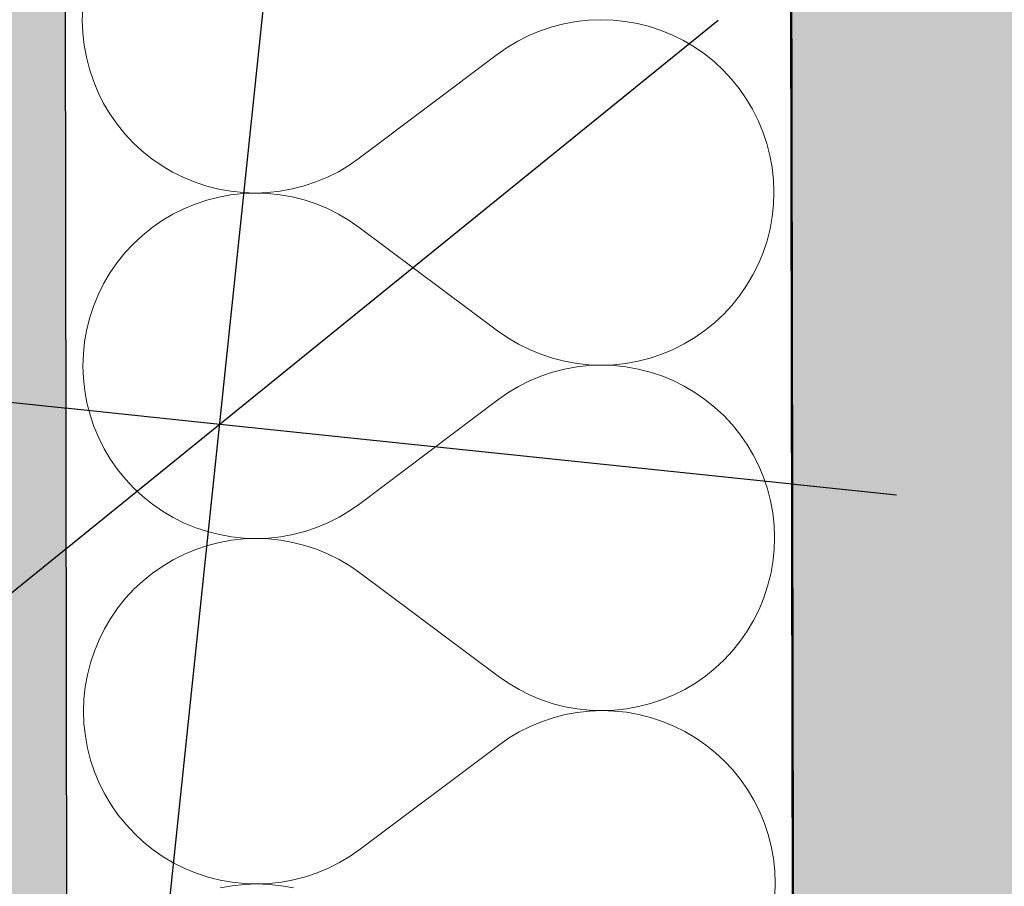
# Model space of a CAD drawing. Header units: millimetres. Extents: x -25972 to 4435, y -2839 to 20217.
# Tile 108 of 110: x -11142 to -10925, y 9466 to 9657. Entities that reach past the tile are written whole.
import ezdxf

# ---------------------------------------------------------------- set-up
doc = ezdxf.new("R2010")
doc.units = ezdxf.units.MM
doc.header["$MEASUREMENT"] = 0
doc.linetypes.add('Wipeout_Contour', pattern=[1000, 0, -1000])
for name, color, linetype in [('7._POHLED ZÁPADNÍ_2_3D prvky fasada nove', 7, 'Continuous'), ('7._POHLED ZÁPADNÍ_2_Konstrukce - nosné', 7, 'Continuous'), ('7._POHLED ZÁPADNÍ_2_Nové_Konstrukce - nosné', 7, 'Continuous'), ('7._POHLED ZÁPADNÍ_2_Nové_Kóty - SP', 7, 'Continuous'), ('7._POHLED ZÁPADNÍ_2_Nové_Výplně – Řezové', 7, 'Continuous'), ('7._POHLED ZÁPADNÍ_2_Nové_VÝTAH VAR 1', 7, 'Continuous'), ('7._POHLED ZÁPADNÍ_2_Výplně – Řezové', 7, 'Continuous')]:
    doc.layers.add(name, color=color, linetype=linetype)

# ---------------------------------------------------------------- blocks, each defined once
blk = doc.blocks.new('*X3', base_point=(-26263.07, -5016.56))
at = {"layer": '7._POHLED ZÁPADNÍ_2_Nové_Výplně – Řezové', "color": 21, "linetype": 'Continuous', "lineweight": 20, "true_color": 0xffaaaa}
for p, q in [((-10975.54, 9656.09), (-10975.64, 9658.81)), ((-11097.91, 9656.73), (-11095.23, 9656.26)), ((-11095.23, 9656.26), (-11092.52, 9655.97)), ((-11092.52, 9655.78), (-11095.23, 9655.49)), ((-11092.52, 9655.97), (-11089.8, 9655.88)), ((-11089.8, 9655.88), (-11092.52, 9655.78)), ((-11089.8, 9655.88), (-11087.09, 9655.99)), ((-11087.08, 9655.79), (-11089.8, 9655.88)), ((-11087.09, 9655.99), (-11084.38, 9656.29)), ((-11084.38, 9655.5), (-11087.08, 9655.79)), ((-11084.38, 9656.29), (-11081.7, 9656.77)), ((-10975.63, 9653.37), (-10975.54, 9656.09)), ((-11103.12, 9653.46), (-11105.63, 9652.42)), ((-11100.54, 9654.33), (-11103.12, 9653.46)), ((-11097.9, 9655), (-11100.54, 9654.33)), ((-11095.23, 9655.49), (-11097.9, 9655)), ((-11081.7, 9655.02), (-11084.38, 9655.5)), ((-11079.06, 9654.35), (-11081.7, 9655.02)), ((-11076.48, 9653.5), (-11079.06, 9654.35)), ((-11073.97, 9652.46), (-11076.48, 9653.5)), ((-11105.63, 9652.42), (-11108.06, 9651.2)), ((-11071.53, 9651.24), (-11073.97, 9652.46)), ((-10975.92, 9650.67), (-10975.63, 9653.37)), ((-11110.4, 9649.81), (-11112.63, 9648.25)), ((-11108.06, 9651.2), (-11110.4, 9649.81)), ((-11069.19, 9649.86), (-11071.53, 9651.24)), ((-11066.96, 9648.31), (-11069.19, 9649.86)), ((-10976.4, 9647.99), (-10975.92, 9650.67)), ((-11112.63, 9648.25), (-11114.75, 9646.54)), ((-11066.96, 9648.31), (-11036.44, 9625.51)), ((-10977.07, 9645.35), (-10976.4, 9647.99)), ((-11114.75, 9646.54), (-11116.74, 9644.68)), ((-10977.92, 9642.77), (-10977.07, 9645.35)), ((-11118.59, 9642.69), (-11120.29, 9640.57)), ((-11116.74, 9644.68), (-11118.59, 9642.69)), ((-10978.96, 9640.26), (-10977.92, 9642.77)), ((-11120.29, 9640.57), (-11121.84, 9638.33)), ((-11121.84, 9638.33), (-11123.22, 9635.99)), ((-10980.17, 9637.82), (-10978.96, 9640.26)), ((-10981.56, 9635.48), (-10980.17, 9637.82)), ((-11123.22, 9635.99), (-11124.44, 9633.56)), ((-10983.11, 9633.24), (-10981.56, 9635.48)), ((-11124.44, 9633.56), (-11125.47, 9631.04)), ((-10984.81, 9631.12), (-10983.11, 9633.24)), ((-11125.47, 9631.04), (-11126.33, 9628.46)), ((-10986.66, 9629.13), (-10984.81, 9631.12)), ((-11126.33, 9628.46), (-11127, 9625.82)), ((-10988.65, 9627.27), (-10986.66, 9629.13)), ((-11127, 9625.82), (-11127.48, 9623.14)), ((-11036.44, 9625.51), (-11034.2, 9623.96)), ((-10993, 9624), (-10990.76, 9625.56)), ((-10990.76, 9625.56), (-10988.65, 9627.27)), ((-11127.48, 9623.14), (-11127.76, 9620.44)), ((-11034.2, 9623.96), (-11031.86, 9622.57)), ((-10995.33, 9622.61), (-10993, 9624)), ((-11031.86, 9622.57), (-11029.43, 9621.35)), ((-11029.43, 9621.35), (-11026.91, 9620.32)), ((-11000.28, 9620.35), (-10997.77, 9621.39)), ((-10997.77, 9621.39), (-10995.33, 9622.61)), ((-11127.76, 9620.44), (-11127.85, 9617.72)), ((-11026.91, 9620.32), (-11024.33, 9619.46)), ((-11024.33, 9619.46), (-11021.69, 9618.79)), ((-11021.69, 9618.79), (-11019.02, 9618.31)), ((-11008.17, 9618.32), (-11005.49, 9618.81)), ((-11005.49, 9618.81), (-11002.86, 9619.49)), ((-11002.86, 9619.49), (-11000.28, 9620.35)), ((-11127.85, 9617.72), (-11127.75, 9615)), ((-11021.69, 9617.04), (-11024.33, 9616.36)), ((-11019.02, 9617.53), (-11021.69, 9617.04)), ((-11019.02, 9618.31), (-11016.31, 9618.02)), ((-11016.31, 9617.82), (-11019.02, 9617.53)), ((-11016.31, 9618.02), (-11013.59, 9617.93)), ((-11013.59, 9617.93), (-11016.31, 9617.82)), ((-11013.59, 9617.93), (-11010.87, 9618.03)), ((-11010.87, 9617.84), (-11013.59, 9617.93)), ((-11010.87, 9618.03), (-11008.17, 9618.32)), ((-11008.17, 9617.55), (-11010.87, 9617.84)), ((-11005.49, 9617.08), (-11008.17, 9617.55)), ((-11002.85, 9616.41), (-11005.49, 9617.08)), ((-11127.75, 9615), (-11127.46, 9612.3)), ((-11029.42, 9614.44), (-11031.84, 9613.22)), ((-11026.9, 9615.49), (-11029.42, 9614.44)), ((-11024.33, 9616.36), (-11026.9, 9615.49)), ((-11000.27, 9615.56), (-11002.85, 9616.41)), ((-10997.75, 9614.52), (-11000.27, 9615.56)), ((-10995.32, 9613.31), (-10997.75, 9614.52)), ((-11127.46, 9612.3), (-11126.97, 9609.62)), ((-11031.84, 9613.22), (-11034.18, 9611.82)), ((-10992.97, 9611.93), (-10995.32, 9613.31)), ((-11066.85, 9587.35), (-11036.41, 9610.27)), ((-11034.18, 9611.82), (-11036.41, 9610.27)), ((-10990.74, 9610.38), (-10992.97, 9611.93)), ((-10988.61, 9608.68), (-10990.74, 9610.38)), ((-11126.97, 9609.62), (-11126.29, 9606.98)), ((-10986.62, 9606.83), (-10988.61, 9608.68)), ((-11126.29, 9606.98), (-11125.43, 9604.4)), ((-10984.76, 9604.84), (-10986.62, 9606.83)), ((-11125.43, 9604.4), (-11124.38, 9601.89)), ((-10983.05, 9602.73), (-10984.76, 9604.84)), ((-11124.38, 9601.89), (-11123.16, 9599.46)), ((-10981.49, 9600.49), (-10983.05, 9602.73)), ((-11123.16, 9599.46), (-11121.76, 9597.13)), ((-10980.1, 9598.16), (-10981.49, 9600.49)), ((-11121.76, 9597.13), (-11120.21, 9594.89)), ((-10978.88, 9595.73), (-10980.1, 9598.16)), ((-11120.21, 9594.89), (-11118.5, 9592.78)), ((-10977.83, 9593.22), (-10978.88, 9595.73)), ((-11118.5, 9592.78), (-11116.64, 9590.79)), ((-10976.97, 9590.64), (-10977.83, 9593.22)), ((-11116.64, 9590.79), (-11114.64, 9588.94)), ((-10976.29, 9588), (-10976.97, 9590.64)), ((-11114.64, 9588.94), (-11112.52, 9587.24)), ((-11112.52, 9587.24), (-11110.28, 9585.69)), ((-11069.08, 9585.8), (-11066.85, 9587.35)), ((-10975.8, 9585.33), (-10976.29, 9588)), ((-11110.28, 9585.69), (-11107.94, 9584.31)), ((-11107.94, 9584.31), (-11105.5, 9583.1)), ((-11073.84, 9583.18), (-11071.41, 9584.4)), ((-11071.41, 9584.4), (-11069.08, 9585.8)), ((-10975.51, 9582.62), (-10975.8, 9585.33)), ((-11105.5, 9583.1), (-11102.99, 9582.06)), ((-11102.99, 9582.06), (-11100.4, 9581.21)), ((-11078.93, 9581.26), (-11076.35, 9582.13)), ((-11076.35, 9582.13), (-11073.84, 9583.18)), ((-10975.4, 9579.9), (-10975.51, 9582.62)), ((-11100.4, 9581.21), (-11097.77, 9580.54)), ((-11097.77, 9580.54), (-11095.09, 9580.07)), ((-11095.09, 9580.07), (-11092.38, 9579.78)), ((-11092.38, 9579.78), (-11089.66, 9579.69)), ((-11089.66, 9579.69), (-11092.38, 9579.59)), ((-11089.66, 9579.69), (-11086.95, 9579.8)), ((-11086.95, 9579.6), (-11089.66, 9579.69)), ((-11086.95, 9579.8), (-11084.24, 9580.09)), ((-11084.24, 9580.09), (-11081.57, 9580.58)), ((-11081.57, 9580.58), (-11078.93, 9581.26)), ((-10975.5, 9577.18), (-10975.4, 9579.9)), ((-11100.4, 9578.14), (-11102.98, 9577.27)), ((-11097.76, 9578.81), (-11100.4, 9578.14)), ((-11095.09, 9579.3), (-11097.76, 9578.81)), ((-11092.38, 9579.59), (-11095.09, 9579.3)), ((-11084.24, 9579.31), (-11086.95, 9579.6)), ((-11081.56, 9578.83), (-11084.24, 9579.31)), ((-11078.93, 9578.16), (-11081.56, 9578.83)), ((-11076.34, 9577.31), (-11078.93, 9578.16)), ((-11105.49, 9576.23), (-11107.92, 9575.01)), ((-11102.98, 9577.27), (-11105.49, 9576.23)), ((-11073.83, 9576.27), (-11076.34, 9577.31)), ((-11071.39, 9575.05), (-11073.83, 9576.27)), ((-10975.78, 9574.48), (-10975.5, 9577.18)), ((-11110.26, 9573.62), (-11112.49, 9572.06)), ((-11107.92, 9575.01), (-11110.26, 9573.62)), ((-11069.05, 9573.67), (-11071.39, 9575.05)), ((-11066.82, 9572.12), (-11069.05, 9573.67)), ((-10976.26, 9571.8), (-10975.78, 9574.48)), ((-11112.49, 9572.06), (-11114.61, 9570.35)), ((-11066.82, 9572.12), (-11036.3, 9549.31)), ((-10976.93, 9569.16), (-10976.26, 9571.8)), ((-11114.61, 9570.35), (-11116.6, 9568.49)), ((-10977.78, 9566.58), (-10976.93, 9569.16)), ((-11116.6, 9568.49), (-11118.45, 9566.5)), ((-11118.45, 9566.5), (-11120.15, 9564.38)), ((-10978.82, 9564.06), (-10977.78, 9566.58)), ((-11120.15, 9564.38), (-11121.7, 9562.14)), ((-10980.03, 9561.63), (-10978.82, 9564.06)), ((-11121.7, 9562.14), (-11123.08, 9559.8)), ((-10981.42, 9559.29), (-10980.03, 9561.63)), ((-11123.08, 9559.8), (-11124.3, 9557.37)), ((-10982.97, 9557.05), (-10981.42, 9559.29)), ((-11124.3, 9557.37), (-11125.33, 9554.85)), ((-10984.67, 9554.93), (-10982.97, 9557.05)), ((-11125.33, 9554.85), (-11126.19, 9552.27)), ((-10986.52, 9552.94), (-10984.67, 9554.93)), ((-11126.19, 9552.27), (-11126.86, 9549.63)), ((-10988.51, 9551.08), (-10986.52, 9552.94)), ((-11126.86, 9549.63), (-11127.34, 9546.95)), ((-11036.3, 9549.31), (-11034.06, 9547.77)), ((-10992.86, 9547.81), (-10990.62, 9549.37)), ((-10990.62, 9549.37), (-10988.51, 9551.08)), ((-11034.06, 9547.77), (-11031.72, 9546.38)), ((-10995.19, 9546.42), (-10992.86, 9547.81)), ((-11127.34, 9546.95), (-11127.62, 9544.25)), ((-11031.72, 9546.38), (-11029.29, 9545.16)), ((-11029.29, 9545.16), (-11026.77, 9544.13)), ((-11000.14, 9544.16), (-10997.63, 9545.2)), ((-10997.63, 9545.2), (-10995.19, 9546.42)), ((-11127.62, 9544.25), (-11127.71, 9541.53)), ((-11026.77, 9544.13), (-11024.19, 9543.27)), ((-11024.19, 9543.27), (-11021.55, 9542.6)), ((-11005.35, 9542.62), (-11002.72, 9543.29)), ((-11002.72, 9543.29), (-11000.14, 9544.16)), ((-11127.71, 9541.53), (-11127.61, 9538.81)), ((-11021.55, 9540.85), (-11024.19, 9540.17)), ((-11021.55, 9542.6), (-11018.88, 9542.12)), ((-11018.88, 9541.34), (-11021.55, 9540.85)), ((-11018.88, 9542.12), (-11016.17, 9541.83)), ((-11016.17, 9541.63), (-11018.88, 9541.34)), ((-11016.17, 9541.83), (-11013.45, 9541.74)), ((-11013.45, 9541.74), (-11016.17, 9541.63)), ((-11013.45, 9541.74), (-11010.73, 9541.84)), ((-11010.73, 9541.65), (-11013.45, 9541.74)), ((-11010.73, 9541.84), (-11008.03, 9542.13)), ((-11008.03, 9541.36), (-11010.73, 9541.65)), ((-11008.03, 9542.13), (-11005.35, 9542.62)), ((-11005.35, 9540.89), (-11008.03, 9541.36)), ((-11002.71, 9540.22), (-11005.35, 9540.89)), ((-11127.61, 9538.81), (-11127.32, 9536.11)), ((-11026.76, 9539.3), (-11029.28, 9538.25)), ((-11024.19, 9540.17), (-11026.76, 9539.3)), ((-11000.13, 9539.37), (-11002.71, 9540.22)), ((-10997.61, 9538.33), (-11000.13, 9539.37)), ((-11031.71, 9537.03), (-11034.04, 9535.63)), ((-11029.28, 9538.25), (-11031.71, 9537.03)), ((-10995.18, 9537.12), (-10997.61, 9538.33)), ((-10992.83, 9535.74), (-10995.18, 9537.12)), ((-11127.32, 9536.11), (-11126.83, 9533.43)), ((-11066.71, 9511.16), (-11036.27, 9534.08)), ((-11034.04, 9535.63), (-11036.27, 9534.08)), ((-10990.6, 9534.19), (-10992.83, 9535.74)), ((-10988.47, 9532.49), (-10990.6, 9534.19)), ((-11126.83, 9533.43), (-11126.15, 9530.79)), ((-10986.48, 9530.64), (-10988.47, 9532.49)), ((-11126.15, 9530.79), (-11125.29, 9528.21)), ((-10984.62, 9528.65), (-10986.48, 9530.64)), ((-11125.29, 9528.21), (-11124.24, 9525.7)), ((-10982.91, 9526.54), (-10984.62, 9528.65)), ((-11124.24, 9525.7), (-11123.02, 9523.27)), ((-10981.35, 9524.3), (-10982.91, 9526.54)), ((-11123.02, 9523.27), (-11121.62, 9520.94)), ((-10979.96, 9521.97), (-10981.35, 9524.3)), ((-10978.74, 9519.54), (-10979.96, 9521.97)), ((-11121.62, 9520.94), (-11120.07, 9518.7)), ((-10977.69, 9517.03), (-10978.74, 9519.54)), ((-11120.07, 9518.7), (-11118.36, 9516.59)), ((-10976.83, 9514.45), (-10977.69, 9517.03)), ((-11118.36, 9516.59), (-11116.5, 9514.6)), ((-11116.5, 9514.6), (-11114.5, 9512.75)), ((-11114.5, 9512.75), (-11112.38, 9511.05)), ((-10976.15, 9511.81), (-10976.83, 9514.45)), ((-11112.38, 9511.05), (-11110.14, 9509.5)), ((-11068.94, 9509.61), (-11066.71, 9511.16)), ((-10975.66, 9509.14), (-10976.15, 9511.81)), ((-11110.14, 9509.5), (-11107.8, 9508.12)), ((-11107.8, 9508.12), (-11105.36, 9506.91)), ((-11073.7, 9506.99), (-11071.27, 9508.21)), ((-11071.27, 9508.21), (-11068.94, 9509.61)), ((-10975.37, 9506.43), (-10975.66, 9509.14)), ((-11105.36, 9506.91), (-11102.85, 9505.87)), ((-11102.85, 9505.87), (-11100.27, 9505.02)), ((-11078.79, 9505.07), (-11076.21, 9505.94)), ((-11076.21, 9505.94), (-11073.7, 9506.99)), ((-10975.26, 9503.71), (-10975.37, 9506.43)), ((-11100.27, 9505.02), (-11097.63, 9504.35)), ((-11097.63, 9504.35), (-11094.95, 9503.88)), ((-11094.95, 9503.88), (-11092.24, 9503.59)), ((-11086.81, 9503.61), (-11084.1, 9503.9)), ((-11084.1, 9503.9), (-11081.43, 9504.39)), ((-11081.43, 9504.39), (-11078.79, 9505.07)), ((-10975.36, 9500.99), (-10975.26, 9503.71)), ((-11100.26, 9501.95), (-11102.84, 9501.08)), ((-11097.62, 9502.62), (-11100.26, 9501.95)), ((-11094.95, 9503.11), (-11097.62, 9502.62)), ((-11092.24, 9503.4), (-11094.95, 9503.11)), ((-11092.24, 9503.59), (-11089.52, 9503.5)), ((-11089.52, 9503.5), (-11092.24, 9503.4)), ((-11089.52, 9503.5), (-11086.81, 9503.61)), ((-11086.81, 9503.41), (-11089.52, 9503.5)), ((-11084.1, 9503.12), (-11086.81, 9503.41)), ((-11081.42, 9502.64), (-11084.1, 9503.12)), ((-11078.79, 9501.97), (-11081.42, 9502.64)), ((-11076.2, 9501.11), (-11078.79, 9501.97)), ((-11105.35, 9500.04), (-11107.78, 9498.82)), ((-11102.84, 9501.08), (-11105.35, 9500.04)), ((-11073.69, 9500.08), (-11076.2, 9501.11)), ((-11071.25, 9498.86), (-11073.69, 9500.08)), ((-10975.64, 9498.29), (-10975.36, 9500.99)), ((-11110.12, 9497.43), (-11112.35, 9495.87)), ((-11107.78, 9498.82), (-11110.12, 9497.43)), ((-11068.91, 9497.48), (-11071.25, 9498.86)), ((-11066.68, 9495.93), (-11068.91, 9497.48)), ((-10976.12, 9495.61), (-10975.64, 9498.29)), ((-11112.35, 9495.87), (-11114.47, 9494.16)), ((-11066.68, 9495.93), (-11036.16, 9473.12)), ((-10976.79, 9492.97), (-10976.12, 9495.61)), ((-11114.47, 9494.16), (-11116.46, 9492.3)), ((-10977.64, 9490.39), (-10976.79, 9492.97)), ((-11116.46, 9492.3), (-11118.31, 9490.31)), ((-11118.31, 9490.31), (-11120.01, 9488.19)), ((-10978.68, 9487.87), (-10977.64, 9490.39)), ((-11120.01, 9488.19), (-11121.56, 9485.95)), ((-10979.89, 9485.44), (-10978.68, 9487.87)), ((-11121.56, 9485.95), (-11122.94, 9483.61)), ((-10981.28, 9483.1), (-10979.89, 9485.44)), ((-11122.94, 9483.61), (-11124.16, 9481.18)), ((-10982.83, 9480.86), (-10981.28, 9483.1)), ((-11124.16, 9481.18), (-11125.19, 9478.66)), ((-10984.53, 9478.74), (-10982.83, 9480.86)), ((-11125.19, 9478.66), (-11126.05, 9476.08)), ((-10986.38, 9476.75), (-10984.53, 9478.74)), ((-11126.05, 9476.08), (-11126.72, 9473.44)), ((-10988.37, 9474.89), (-10986.38, 9476.75)), ((-11126.72, 9473.44), (-11127.2, 9470.76)), ((-10990.48, 9473.18), (-10988.37, 9474.89)), ((-11036.16, 9473.12), (-11033.92, 9471.57)), ((-11033.92, 9471.57), (-11031.58, 9470.19)), ((-10995.05, 9470.23), (-10992.72, 9471.62)), ((-10992.72, 9471.62), (-10990.48, 9473.18)), ((-11127.2, 9470.76), (-11127.48, 9468.06)), ((-11031.58, 9470.19), (-11029.15, 9468.97)), ((-11029.15, 9468.97), (-11026.63, 9467.94)), ((-11000, 9467.97), (-10997.49, 9469.01)), ((-10997.49, 9469.01), (-10995.05, 9470.23)), ((-11127.48, 9468.06), (-11127.57, 9465.34)), ((-11026.63, 9467.94), (-11024.05, 9467.08)), ((-11024.05, 9467.08), (-11021.42, 9466.41)), ((-11005.21, 9466.43), (-11002.58, 9467.1)), ((-11002.58, 9467.1), (-11000, 9467.97)), ((-11021.42, 9466.41), (-11018.74, 9465.93)), ((-11018.74, 9465.93), (-11016.03, 9465.64)), ((-11016.03, 9465.64), (-11013.31, 9465.55)), ((-11013.31, 9465.55), (-11010.59, 9465.65)), ((-11010.59, 9465.65), (-11007.89, 9465.94)), ((-11007.89, 9465.94), (-11005.21, 9466.43))]:
    blk.add_line(p, q, dxfattribs=at)
blk = doc.blocks.new('*X43', base_point=(-26263.07, -5016.56))
at = {"layer": '7._POHLED ZÁPADNÍ_2_Nové_Výplně – Řezové', "color": 21, "linetype": 'Continuous', "lineweight": 20, "true_color": 0xffaaaa}
for p, q in [((-11127.94, 9659.2), (-11128.03, 9656.48)), ((-11128.03, 9656.48), (-11127.93, 9653.76)), ((-11021.87, 9655.79), (-11024.5, 9655.11)), ((-11019.19, 9656.28), (-11021.87, 9655.79)), ((-11016.49, 9656.58), (-11019.19, 9656.28)), ((-11013.77, 9656.68), (-11016.49, 9656.58)), ((-11011.05, 9656.59), (-11013.77, 9656.68)), ((-11008.34, 9656.31), (-11011.05, 9656.59)), ((-11005.66, 9655.83), (-11008.34, 9656.31)), ((-11003.03, 9655.16), (-11005.66, 9655.83)), ((-11127.93, 9653.76), (-11127.63, 9651.06)), ((-11027.08, 9654.25), (-11029.59, 9653.2)), ((-11024.5, 9655.11), (-11027.08, 9654.25)), ((-11000.44, 9654.31), (-11003.03, 9655.16)), ((-10997.93, 9653.27), (-11000.44, 9654.31)), ((-11032.02, 9651.97), (-11034.36, 9650.58)), ((-11029.59, 9653.2), (-11032.02, 9651.97)), ((-10995.49, 9652.06), (-10997.93, 9653.27)), ((-10993.15, 9650.68), (-10995.49, 9652.06)), ((-11127.63, 9651.06), (-11127.14, 9648.38)), ((-11034.36, 9650.58), (-11036.59, 9649.02)), ((-10990.91, 9649.13), (-10993.15, 9650.68)), ((-10988.79, 9647.43), (-10990.91, 9649.13)), ((-11127.14, 9648.38), (-11126.47, 9645.74)), ((-11036.59, 9649.02), (-11067.02, 9626.11)), ((-10986.8, 9645.58), (-10988.79, 9647.43)), ((-11126.47, 9645.74), (-11125.6, 9643.16)), ((-10984.94, 9643.59), (-10986.8, 9645.58)), ((-11125.6, 9643.16), (-11124.56, 9640.65)), ((-10983.23, 9641.48), (-10984.94, 9643.59)), ((-11124.56, 9640.65), (-11123.33, 9638.22)), ((-10981.67, 9639.25), (-10983.23, 9641.48)), ((-10980.28, 9636.91), (-10981.67, 9639.25)), ((-11123.33, 9638.22), (-11121.94, 9635.89)), ((-10979.05, 9634.48), (-10980.28, 9636.91)), ((-11121.94, 9635.89), (-11120.38, 9633.65)), ((-10978.01, 9631.97), (-10979.05, 9634.48)), ((-11120.38, 9633.65), (-11118.67, 9631.54)), ((-10977.14, 9629.39), (-10978.01, 9631.97)), ((-11118.67, 9631.54), (-11116.81, 9629.55)), ((-11116.81, 9629.55), (-11114.82, 9627.7)), ((-11114.82, 9627.7), (-11112.7, 9626)), ((-10976.47, 9626.75), (-10977.14, 9629.39)), ((-11112.7, 9626), (-11110.46, 9624.45)), ((-11069.25, 9624.55), (-11067.02, 9626.11)), ((-10975.98, 9624.08), (-10976.47, 9626.75)), ((-11110.46, 9624.45), (-11108.12, 9623.07)), ((-11108.12, 9623.07), (-11105.68, 9621.86)), ((-11074.02, 9621.93), (-11071.59, 9623.16)), ((-11071.59, 9623.16), (-11069.25, 9624.55)), ((-10975.68, 9621.37), (-10975.98, 9624.08)), ((-11105.68, 9621.86), (-11103.17, 9620.82)), ((-11079.11, 9620.02), (-11076.53, 9620.89)), ((-11076.53, 9620.89), (-11074.02, 9621.93)), ((-10975.58, 9618.65), (-10975.68, 9621.37)), ((-11103.17, 9620.82), (-11100.58, 9619.97)), ((-11100.58, 9619.97), (-11097.95, 9619.3)), ((-11097.95, 9619.3), (-11095.27, 9618.83)), ((-11095.27, 9618.83), (-11092.56, 9618.54)), ((-11087.12, 9618.55), (-11084.42, 9618.85)), ((-11084.42, 9618.85), (-11081.74, 9619.34)), ((-11081.74, 9619.34), (-11079.11, 9620.02)), ((-11100.58, 9616.89), (-11103.16, 9616.03)), ((-11097.94, 9617.57), (-11100.58, 9616.89)), ((-11095.27, 9618.06), (-11097.94, 9617.57)), ((-11092.56, 9618.35), (-11095.27, 9618.06)), ((-11092.56, 9618.54), (-11089.84, 9618.45)), ((-11089.84, 9618.45), (-11092.56, 9618.35)), ((-11089.84, 9618.45), (-11087.12, 9618.55)), ((-11087.12, 9618.36), (-11089.84, 9618.45)), ((-11084.42, 9618.07), (-11087.12, 9618.36)), ((-11081.74, 9617.59), (-11084.42, 9618.07)), ((-11079.1, 9616.92), (-11081.74, 9617.59)), ((-11076.52, 9616.06), (-11079.1, 9616.92)), ((-10975.67, 9615.93), (-10975.58, 9618.65)), ((-11105.67, 9614.99), (-11108.1, 9613.77)), ((-11103.16, 9616.03), (-11105.67, 9614.99)), ((-11074.01, 9615.02), (-11076.52, 9616.06)), ((-11071.57, 9613.81), (-11074.01, 9615.02)), ((-10975.96, 9613.23), (-10975.67, 9615.93)), ((-11110.44, 9612.38), (-11112.67, 9610.82)), ((-11108.1, 9613.77), (-11110.44, 9612.38)), ((-11069.23, 9612.42), (-11071.57, 9613.81)), ((-11067, 9610.87), (-11069.23, 9612.42)), ((-10976.44, 9610.55), (-10975.96, 9613.23)), ((-11112.67, 9610.82), (-11114.79, 9609.11)), ((-11036.48, 9588.07), (-11067, 9610.87)), ((-10977.11, 9607.91), (-10976.44, 9610.55)), ((-11114.79, 9609.11), (-11116.78, 9607.25)), ((-10977.96, 9605.33), (-10977.11, 9607.91)), ((-11116.78, 9607.25), (-11118.63, 9605.26)), ((-11118.63, 9605.26), (-11120.33, 9603.14)), ((-10979, 9602.82), (-10977.96, 9605.33)), ((-11120.33, 9603.14), (-11121.88, 9600.9)), ((-10980.21, 9600.38), (-10979, 9602.82)), ((-11121.88, 9600.9), (-11123.26, 9598.56)), ((-10981.6, 9598.04), (-10980.21, 9600.38)), ((-11123.26, 9598.56), (-11124.48, 9596.13)), ((-10983.14, 9595.8), (-10981.6, 9598.04)), ((-11124.48, 9596.13), (-11125.51, 9593.61)), ((-10984.85, 9593.68), (-10983.14, 9595.8)), ((-11125.51, 9593.61), (-11126.37, 9591.03)), ((-10986.7, 9591.69), (-10984.85, 9593.68)), ((-11126.37, 9591.03), (-11127.04, 9588.39)), ((-10988.69, 9589.83), (-10986.7, 9591.69)), ((-11127.04, 9588.39), (-11127.52, 9585.71)), ((-10990.8, 9588.12), (-10988.69, 9589.83)), ((-11036.48, 9588.07), (-11034.24, 9586.52)), ((-11034.24, 9586.52), (-11031.9, 9585.13)), ((-10995.37, 9585.18), (-10993.04, 9586.57)), ((-10993.04, 9586.57), (-10990.8, 9588.12)), ((-11127.52, 9585.71), (-11127.8, 9583.01)), ((-11031.9, 9585.13), (-11029.47, 9583.92)), ((-10997.81, 9583.95), (-10995.37, 9585.18)), ((-11127.8, 9583.01), (-11127.89, 9580.29)), ((-11029.47, 9583.92), (-11026.95, 9582.88)), ((-11026.95, 9582.88), (-11024.37, 9582.02)), ((-11024.37, 9582.02), (-11021.73, 9581.35)), ((-11005.53, 9581.37), (-11002.9, 9582.05)), ((-11002.9, 9582.05), (-11000.32, 9582.91)), ((-11000.32, 9582.91), (-10997.81, 9583.95)), ((-11127.89, 9580.29), (-11127.79, 9577.57)), ((-11021.73, 9581.35), (-11019.06, 9580.87)), ((-11019.06, 9580.09), (-11021.73, 9579.6)), ((-11019.06, 9580.87), (-11016.35, 9580.58)), ((-11016.35, 9580.39), (-11019.06, 9580.09)), ((-11016.35, 9580.58), (-11013.63, 9580.49)), ((-11013.63, 9580.49), (-11016.35, 9580.39)), ((-11013.63, 9580.49), (-11010.91, 9580.59)), ((-11010.91, 9580.4), (-11013.63, 9580.49)), ((-11010.91, 9580.59), (-11008.21, 9580.88)), ((-11008.21, 9580.12), (-11010.91, 9580.4)), ((-11008.21, 9580.88), (-11005.53, 9581.37)), ((-11005.53, 9579.64), (-11008.21, 9580.12)), ((-11127.79, 9577.57), (-11127.5, 9574.87)), ((-11026.95, 9578.05), (-11029.46, 9577.01)), ((-11024.37, 9578.92), (-11026.95, 9578.05)), ((-11021.73, 9579.6), (-11024.37, 9578.92)), ((-11002.89, 9578.97), (-11005.53, 9579.64)), ((-11000.31, 9578.12), (-11002.89, 9578.97)), ((-10997.79, 9577.08), (-11000.31, 9578.12)), ((-11031.89, 9575.78), (-11034.22, 9574.39)), ((-11029.46, 9577.01), (-11031.89, 9575.78)), ((-10995.36, 9575.87), (-10997.79, 9577.08)), ((-10993.02, 9574.49), (-10995.36, 9575.87)), ((-11127.5, 9574.87), (-11127.01, 9572.19)), ((-11034.22, 9574.39), (-11036.45, 9572.83)), ((-10990.78, 9572.94), (-10993.02, 9574.49)), ((-11127.01, 9572.19), (-11126.33, 9569.55)), ((-11036.45, 9572.83), (-11066.89, 9549.92)), ((-10988.66, 9571.24), (-10990.78, 9572.94)), ((-10986.66, 9569.39), (-10988.66, 9571.24)), ((-11126.33, 9569.55), (-11125.47, 9566.97)), ((-10984.8, 9567.4), (-10986.66, 9569.39)), ((-11125.47, 9566.97), (-11124.42, 9564.46)), ((-10983.09, 9565.29), (-10984.8, 9567.4)), ((-11124.42, 9564.46), (-11123.2, 9562.03)), ((-10981.53, 9563.06), (-10983.09, 9565.29)), ((-10980.14, 9560.72), (-10981.53, 9563.06)), ((-11123.2, 9562.03), (-11121.81, 9559.7)), ((-10978.92, 9558.29), (-10980.14, 9560.72)), ((-11121.81, 9559.7), (-11120.25, 9557.46)), ((-10977.87, 9555.78), (-10978.92, 9558.29)), ((-11120.25, 9557.46), (-11118.54, 9555.35)), ((-10977.01, 9553.2), (-10977.87, 9555.78)), ((-11118.54, 9555.35), (-11116.68, 9553.36)), ((-11116.68, 9553.36), (-11114.68, 9551.51)), ((-11114.68, 9551.51), (-11112.56, 9549.81)), ((-10976.33, 9550.56), (-10977.01, 9553.2)), ((-11112.56, 9549.81), (-11110.32, 9548.26)), ((-11069.12, 9548.36), (-11066.89, 9549.92)), ((-10975.84, 9547.89), (-10976.33, 9550.56)), ((-11110.32, 9548.26), (-11107.98, 9546.88)), ((-11071.45, 9546.97), (-11069.12, 9548.36)), ((-10975.55, 9545.18), (-10975.84, 9547.89)), ((-11107.98, 9546.88), (-11105.55, 9545.67)), ((-11105.55, 9545.67), (-11103.03, 9544.63)), ((-11076.39, 9544.7), (-11073.88, 9545.74)), ((-11073.88, 9545.74), (-11071.45, 9546.97)), ((-10975.45, 9542.46), (-10975.55, 9545.18)), ((-11103.03, 9544.63), (-11100.45, 9543.78)), ((-11100.45, 9543.78), (-11097.81, 9543.11)), ((-11097.81, 9543.11), (-11095.13, 9542.64)), ((-11084.28, 9542.66), (-11081.61, 9543.15)), ((-11081.61, 9543.15), (-11078.97, 9543.83)), ((-11078.97, 9543.83), (-11076.39, 9544.7)), ((-11100.44, 9540.7), (-11103.02, 9539.84)), ((-11097.81, 9541.38), (-11100.44, 9540.7)), ((-11095.13, 9541.87), (-11097.81, 9541.38)), ((-11095.13, 9542.64), (-11092.43, 9542.35)), ((-11092.43, 9542.16), (-11095.13, 9541.87)), ((-11092.43, 9542.35), (-11089.71, 9542.26)), ((-11089.71, 9542.26), (-11092.43, 9542.16)), ((-11089.71, 9542.26), (-11086.99, 9542.36)), ((-11086.99, 9542.17), (-11089.71, 9542.26)), ((-11086.99, 9542.36), (-11084.28, 9542.66)), ((-11084.28, 9541.88), (-11086.99, 9542.17)), ((-11081.61, 9541.4), (-11084.28, 9541.88)), ((-11078.97, 9540.73), (-11081.61, 9541.4)), ((-11076.39, 9539.87), (-11078.97, 9540.73)), ((-10975.54, 9539.74), (-10975.45, 9542.46)), ((-11105.53, 9538.8), (-11107.97, 9537.58)), ((-11103.02, 9539.84), (-11105.53, 9538.8)), ((-11073.87, 9538.83), (-11076.39, 9539.87)), ((-11071.44, 9537.62), (-11073.87, 9538.83)), ((-10975.82, 9537.04), (-10975.54, 9539.74)), ((-11107.97, 9537.58), (-11110.3, 9536.18)), ((-11069.1, 9536.23), (-11071.44, 9537.62)), ((-10976.3, 9534.36), (-10975.82, 9537.04)), ((-11112.54, 9534.63), (-11114.65, 9532.92)), ((-11110.3, 9536.18), (-11112.54, 9534.63)), ((-11066.86, 9534.68), (-11069.1, 9536.23)), ((-11036.34, 9511.88), (-11066.86, 9534.68)), ((-10976.97, 9531.72), (-10976.3, 9534.36)), ((-11114.65, 9532.92), (-11116.64, 9531.06)), ((-11116.64, 9531.06), (-11118.49, 9529.07)), ((-10977.83, 9529.14), (-10976.97, 9531.72)), ((-11118.49, 9529.07), (-11120.2, 9526.95)), ((-10978.86, 9526.63), (-10977.83, 9529.14)), ((-11120.2, 9526.95), (-11121.74, 9524.71)), ((-10980.08, 9524.19), (-10978.86, 9526.63)), ((-11121.74, 9524.71), (-11123.13, 9522.37)), ((-10981.46, 9521.85), (-10980.08, 9524.19)), ((-11123.13, 9522.37), (-11124.34, 9519.94)), ((-10983.01, 9519.61), (-10981.46, 9521.85)), ((-11124.34, 9519.94), (-11125.38, 9517.42)), ((-10984.71, 9517.49), (-10983.01, 9519.61)), ((-11125.38, 9517.42), (-11126.23, 9514.84)), ((-10986.56, 9515.5), (-10984.71, 9517.49)), ((-11126.23, 9514.84), (-11126.9, 9512.2)), ((-10988.55, 9513.64), (-10986.56, 9515.5)), ((-10990.67, 9511.93), (-10988.55, 9513.64)), ((-11126.9, 9512.2), (-11127.38, 9509.52)), ((-11036.34, 9511.88), (-11034.11, 9510.33)), ((-11034.11, 9510.33), (-11031.77, 9508.94)), ((-10995.24, 9508.98), (-10992.9, 9510.38)), ((-10992.9, 9510.38), (-10990.67, 9511.93)), ((-11127.38, 9509.52), (-11127.67, 9506.82)), ((-11031.77, 9508.94), (-11029.33, 9507.73)), ((-10997.67, 9507.76), (-10995.24, 9508.98)), ((-11127.67, 9506.82), (-11127.76, 9504.1)), ((-11029.33, 9507.73), (-11026.82, 9506.69)), ((-11026.82, 9506.69), (-11024.24, 9505.83)), ((-11005.4, 9505.18), (-11002.76, 9505.86)), ((-11002.76, 9505.86), (-11000.18, 9506.72)), ((-11000.18, 9506.72), (-10997.67, 9507.76)), ((-11127.76, 9504.1), (-11127.66, 9501.38)), ((-11024.24, 9505.83), (-11021.6, 9505.16)), ((-11021.6, 9505.16), (-11018.92, 9504.68)), ((-11018.92, 9503.9), (-11021.6, 9503.41)), ((-11018.92, 9504.68), (-11016.22, 9504.39)), ((-11016.22, 9504.2), (-11018.92, 9503.9)), ((-11016.22, 9504.39), (-11013.5, 9504.3)), ((-11013.5, 9504.3), (-11016.22, 9504.2)), ((-11013.5, 9504.3), (-11010.78, 9504.4)), ((-11010.78, 9504.21), (-11013.5, 9504.3)), ((-11010.78, 9504.4), (-11008.07, 9504.69)), ((-11008.07, 9503.93), (-11010.78, 9504.21)), ((-11008.07, 9504.69), (-11005.4, 9505.18)), ((-11005.39, 9503.45), (-11008.07, 9503.93)), ((-11026.81, 9501.86), (-11029.32, 9500.82)), ((-11024.23, 9502.73), (-11026.81, 9501.86)), ((-11021.6, 9503.41), (-11024.23, 9502.73)), ((-11002.76, 9502.78), (-11005.39, 9503.45)), ((-11000.17, 9501.93), (-11002.76, 9502.78)), ((-10997.66, 9500.89), (-11000.17, 9501.93)), ((-11127.66, 9501.38), (-11127.36, 9498.67)), ((-11031.75, 9499.59), (-11034.09, 9498.2)), ((-11029.32, 9500.82), (-11031.75, 9499.59)), ((-10995.22, 9499.68), (-10997.66, 9500.89)), ((-10992.88, 9498.3), (-10995.22, 9499.68)), ((-11127.36, 9498.67), (-11126.87, 9496)), ((-11034.09, 9498.2), (-11036.32, 9496.64)), ((-10990.64, 9496.75), (-10992.88, 9498.3)), ((-11126.87, 9496), (-11126.2, 9493.36)), ((-11036.32, 9496.64), (-11066.75, 9473.73)), ((-10988.52, 9495.05), (-10990.64, 9496.75)), ((-10986.53, 9493.2), (-10988.52, 9495.05)), ((-11126.2, 9493.36), (-11125.33, 9490.78)), ((-10984.67, 9491.21), (-10986.53, 9493.2)), ((-11125.33, 9490.78), (-11124.29, 9488.27)), ((-10982.96, 9489.1), (-10984.67, 9491.21)), ((-10981.4, 9486.87), (-10982.96, 9489.1)), ((-11124.29, 9488.27), (-11123.06, 9485.84)), ((-10980.01, 9484.53), (-10981.4, 9486.87)), ((-11123.06, 9485.84), (-11121.67, 9483.51)), ((-10978.78, 9482.1), (-10980.01, 9484.53)), ((-11121.67, 9483.51), (-11120.11, 9481.27)), ((-10977.74, 9479.59), (-10978.78, 9482.1)), ((-11120.11, 9481.27), (-11118.4, 9479.16)), ((-11118.4, 9479.16), (-11116.54, 9477.17)), ((-10976.87, 9477.01), (-10977.74, 9479.59)), ((-11116.54, 9477.17), (-11114.55, 9475.32)), ((-10976.2, 9474.37), (-10976.87, 9477.01)), ((-11114.55, 9475.32), (-11112.43, 9473.62)), ((-11112.43, 9473.62), (-11110.19, 9472.07)), ((-11068.98, 9472.17), (-11066.75, 9473.73)), ((-10975.71, 9471.7), (-10976.2, 9474.37)), ((-11110.19, 9472.07), (-11107.85, 9470.69)), ((-11071.32, 9470.78), (-11068.98, 9472.17)), ((-10975.41, 9468.99), (-10975.71, 9471.7)), ((-11107.85, 9470.69), (-11105.41, 9469.48)), ((-11105.41, 9469.48), (-11102.9, 9468.44)), ((-11076.26, 9468.51), (-11073.75, 9469.55)), ((-11073.75, 9469.55), (-11071.32, 9470.78)), ((-10975.31, 9466.27), (-10975.41, 9468.99)), ((-11102.9, 9468.44), (-11100.31, 9467.59)), ((-11100.31, 9467.59), (-11097.67, 9466.92)), ((-11097.67, 9466.92), (-11095, 9466.45)), ((-11084.15, 9466.47), (-11081.47, 9466.96)), ((-11081.47, 9466.96), (-11078.84, 9467.64)), ((-11078.84, 9467.64), (-11076.26, 9468.51)), ((-11095, 9465.68), (-11097.67, 9465.19)), ((-11095, 9466.45), (-11092.29, 9466.16)), ((-11092.29, 9465.97), (-11095, 9465.68)), ((-11092.29, 9466.16), (-11089.57, 9466.07)), ((-11089.57, 9466.07), (-11092.29, 9465.97)), ((-11089.57, 9466.07), (-11086.85, 9466.17)), ((-11086.85, 9465.98), (-11089.57, 9466.07)), ((-11086.85, 9466.17), (-11084.15, 9466.47)), ((-11084.15, 9465.69), (-11086.85, 9465.98)), ((-11081.47, 9465.21), (-11084.15, 9465.69)), ((-10975.4, 9463.55), (-10975.31, 9466.27))]:
    blk.add_line(p, q, dxfattribs=at)

msp = doc.modelspace()

# ---------------------------------------------------------------- hatches: boundary and pattern name
at = {"layer": '7._POHLED ZÁPADNÍ_2_Nové_Výplně – Řezové', "linetype": 'Continuous', "lineweight": 0, "true_color": 0x3f2a2a}
msp.add_hatch(color=19, dxfattribs=at).paths.add_polyline_path([(-11131.41, 9414.66), (-11131.41, 11544.66), (-11181.41, 11494.66), (-11181.41, 9464.66)])

# ---------------------------------------------------------------- linework, layer by layer
at = {"layer": '7._POHLED ZÁPADNÍ_2_Nové_VÝTAH VAR 1', "color": 1, "linetype": 'Continuous', "lineweight": 25}
msp.add_line((-11131.41, 9414.66), (-11131.41, 11544.66), dxfattribs=at)

# ---------------------------------------------------------------- next in the draw order: wipeouts: each hides what was drawn before it
at = {"color": 254, "linetype": 'Wipeout_Contour', "lineweight": 0, "ltscale": 80254.481225}
msp.add_wipeout([(-11138.26, 13216.91), (-11130.68, 9083.29), (-10970.65, 9067.25), (-10978.26, 13217.2), (-10988.26, 13217.18)], dxfattribs=at).dxf.layer = '7._POHLED ZÁPADNÍ_2_Nové_Výplně – Řezové'

# ---------------------------------------------------------------- next in the draw order: hatches: boundary and pattern name
at = {"layer": '7._POHLED ZÁPADNÍ_2_Výplně – Řezové', "linetype": 'Continuous', "lineweight": 13}
msp.add_hatch(color=254, dxfattribs=at).paths.add_polyline_path([(-10522.58, 10117.63), (-10972.58, 10116.81), (-10970.65, 9067.25), (-10520.57, 9022.13)])

# ---------------------------------------------------------------- next in the draw order: linework, layer by layer
at = {"layer": '7._POHLED ZÁPADNÍ_2_Konstrukce - nosné', "color": 7, "linetype": 'Continuous', "lineweight": 50, "flags": 128}
msp.add_lwpolyline([(-10972.58, 10116.81), (-10970.65, 9067.25)], dxfattribs=at)
at = {"layer": '7._POHLED ZÁPADNÍ_2_Nové_Konstrukce - nosné', "color": 1, "linetype": 'Continuous', "lineweight": 25, "flags": 128}
for points in [[(-10970.65, 9067.25), (-10978.26, 13217.2)], [(-11138.26, 13216.91), (-11130.68, 9083.29)]]:
    msp.add_lwpolyline(points, dxfattribs=at)

# ---------------------------------------------------------------- next in the draw order: block references
at = {"layer": '7._POHLED ZÁPADNÍ_2_3D prvky fasada nove', "color": 9, "linetype": 'Continuous', "lineweight": 13}
msp.add_blockref('*X3', (-26263.07, -5016.56), dxfattribs=at)

# ---------------------------------------------------------------- next in the draw order: wipeouts: each hides what was drawn before it
at = {"color": 254, "linetype": 'Wipeout_Contour', "lineweight": 0, "ltscale": 80296.695962}
msp.add_wipeout([(-11138.15, 13216.92), (-11130.82, 9083.32), (-10970.82, 9083.6), (-10978.15, 13217.2), (-11038.15, 13217.09)], dxfattribs=at).dxf.layer = '7._POHLED ZÁPADNÍ_2_Nové_Výplně – Řezové'

# ---------------------------------------------------------------- next in the draw order: linework, layer by layer
at = {"layer": '7._POHLED ZÁPADNÍ_2_Nové_Konstrukce - nosné', "color": 1, "linetype": 'Continuous', "lineweight": 25, "flags": 128}
for points in [[(-10970.82, 9083.6), (-10978.15, 13217.2)], [(-11138.15, 13216.92), (-11130.82, 9083.32)]]:
    msp.add_lwpolyline(points, dxfattribs=at)
at = {"layer": '7._POHLED ZÁPADNÍ_2_Nové_Kóty - SP', "color": 1, "linetype": 'Continuous', "lineweight": 25}
for p, q in [((-11129, 9269.14), (-11078.19, 9753.98)), ((-11207.61, 9478.47), (-10987.85, 9656.54)), ((-11473.7, 9606.9), (-11097.73, 9567.5)), ((-11097.73, 9567.5), (-10948.55, 9551.87))]:
    msp.add_line(p, q, dxfattribs=at)

# ---------------------------------------------------------------- next in the draw order: block references
at = {"layer": '7._POHLED ZÁPADNÍ_2_3D prvky fasada nove', "color": 9, "linetype": 'Continuous', "lineweight": 13}
msp.add_blockref('*X43', (-26263.07, -5016.56), dxfattribs=at)

doc.saveas('drawing.dxf')
